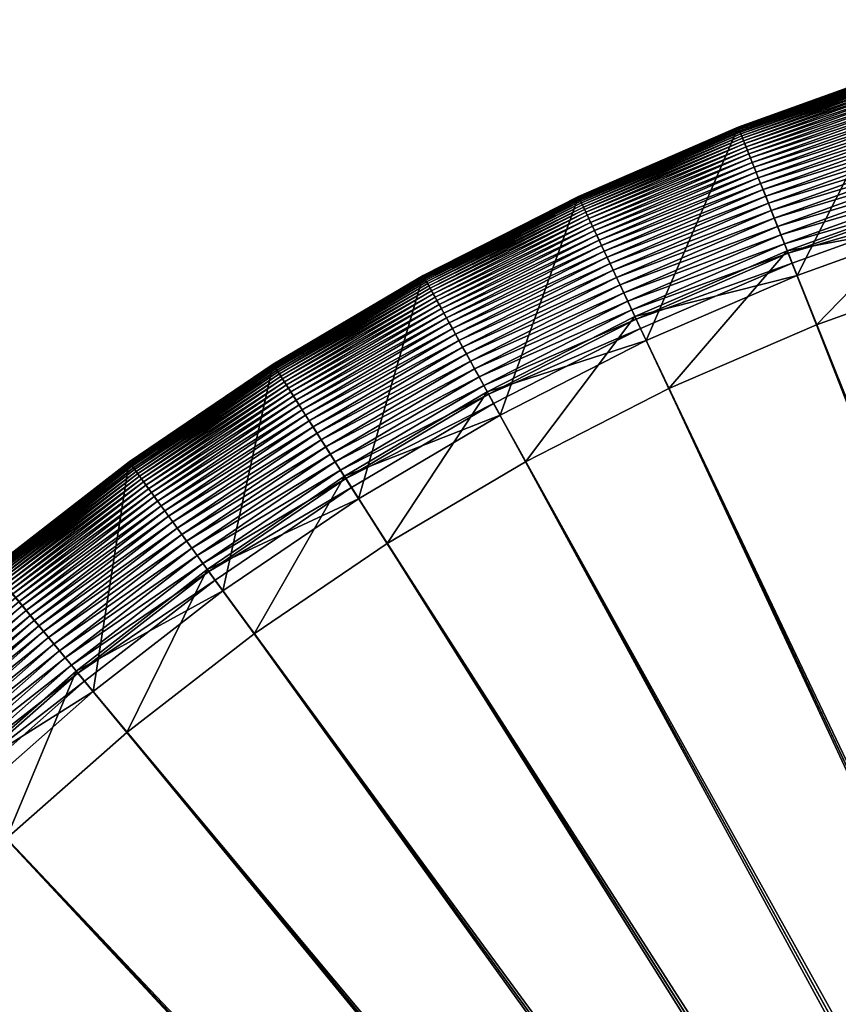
# Model space of a CAD drawing. Header units: millimetres. Extents: x -38.8 to 49.8, y -3.5 to 19.4.
# Tile 205 of 256: x -5.4 to -4.4, y 2.2 to 3.4. Entities that reach past the tile are written whole.
import ezdxf

# ---------------------------------------------------------------- set-up
doc = ezdxf.new("R2010")
doc.units = ezdxf.units.MM
doc.layers.get('0').update_dxf_attribs({"true_color": 0x5890e1})

msp = doc.modelspace()

# ---------------------------------------------------------------- meshes
at = {"color": 206, "true_color": 0x6c0888}
mesh = msp.add_polyface(dxfattribs=at)
corners = [(-4.4706, 3.1419, -9.7881), (-4.267, 3.2022, -9.7866), (-4.2708, 3.2138, -9.7881), (-4.4661, 3.1305, -9.7866), (-4.2631, 3.19, -9.7857), (-4.4613, 3.1186, -9.7857), (-4.2589, 3.1772, -9.7854), (-4.4253, 3.0275, -10.1546), (-4.2641, 3.1932, -10.408), (-4.2328, 3.0968, -10.1546), (-4.4626, 3.1218, -10.408), (-4.2537, 3.1611, -12.6111), (-4.3164, 3.354, -12.7647), (-4.3164, 3.354, -9.9836), (-4.1036, 3.4158, -9.9836), (-4.1036, 3.4158, -12.7647), (-4.3163, 3.3539, -9.974), (-4.1036, 3.4157, -9.974), (-4.3162, 3.3536, -9.9644), (-4.1035, 3.4154, -9.9644), (-4.3161, 3.353, -9.9548), (-4.1034, 3.4148, -9.9548), (-4.3158, 3.3521, -9.9453), (-4.1031, 3.4139, -9.9453), (-4.3154, 3.3509, -9.9359), (-4.1028, 3.4127, -9.9359), (-4.3149, 3.3494, -9.9266), (-4.1024, 3.4111, -9.9266), (-4.3142, 3.3475, -9.9174), (-4.1019, 3.4092, -9.9174), (-4.3135, 3.3453, -9.9084), (-4.1013, 3.4069, -9.9084), (-4.3127, 3.3427, -9.8995), (-4.1007, 3.4043, -9.8995), (-4.3117, 3.3397, -9.8908), (-4.0999, 3.4013, -9.8908), (-4.3107, 3.3364, -9.8824), (-4.099, 3.3979, -9.8824), (-4.3095, 3.3328, -9.8741), (-4.0981, 3.3942, -9.8741), (-4.3081, 3.3287, -9.8661), (-4.097, 3.39, -9.8661), (-4.3067, 3.3242, -9.8583), (-4.0958, 3.3854, -9.8583), (-4.3051, 3.3193, -9.8508), (-4.0945, 3.3805, -9.8508), (-4.3034, 3.314, -9.8436), (-4.0932, 3.375, -9.8436), (-4.3015, 3.3082, -9.8368), (-4.0917, 3.3692, -9.8368), (-4.2995, 3.302, -9.8303), (-4.09, 3.3629, -9.8303), (-4.2973, 3.2954, -9.8241), (-4.0883, 3.3561, -9.8241), (-4.295, 3.2883, -9.8183), (-4.0864, 3.3489, -9.8183), (-4.2926, 3.2807, -9.813), (-4.0845, 3.3412, -9.813), (-4.29, 3.2727, -9.808), (-4.0824, 3.333, -9.808), (-4.2872, 3.2642, -9.8035), (-4.0801, 3.3243, -9.8035), (-4.2842, 3.2551, -9.7994), (-4.0778, 3.3151, -9.7994), (-4.2811, 3.2456, -9.7958), (-4.0753, 3.3054, -9.7958), (-4.2779, 3.2355, -9.7927), (-4.0726, 3.2952, -9.7927), (-4.2744, 3.225, -9.7902), (-4.0699, 3.2844, -9.7902), (-4.067, 3.2731, -9.7881), (-4.0639, 3.2612, -9.7866), (-4.0607, 3.2487, -9.7857), (-4.0574, 3.2357, -9.7854), (-4.0616, 3.2521, -10.408), (-4.0532, 3.2193, -12.6111)]
mesh.append_faces([[corners[k] for k in face] for face in [(0, 1, 2), (3, 4, 1), (5, 6, 4), (7, 8, 9), (10, 11, 8), (12, 14, 15), (13, 17, 14), (16, 19, 17), (18, 21, 19), (20, 23, 21), (22, 25, 23), (24, 27, 25), (26, 29, 27), (28, 31, 29), (30, 33, 31), (32, 35, 33), (34, 37, 35), (36, 39, 37), (38, 41, 39), (40, 43, 41), (42, 45, 43), (44, 47, 45), (46, 49, 47), (48, 51, 49)]], dxfattribs={"vtx0": -1, "color": 206})
mesh.append_faces([[corners[k] for k in face] for face in [(12, 13, 14), (13, 16, 17), (16, 18, 19), (18, 20, 21), (20, 22, 23), (22, 24, 25), (24, 26, 27), (26, 28, 29), (28, 30, 31), (30, 32, 33), (32, 34, 35), (34, 36, 37), (36, 38, 39), (38, 40, 41), (40, 42, 43), (42, 44, 45), (44, 46, 47), (46, 48, 49), (48, 50, 51), (50, 52, 53), (52, 54, 55), (54, 56, 57), (56, 58, 59), (58, 60, 61), (60, 62, 63), (62, 64, 65), (64, 66, 67), (66, 68, 69), (68, 2, 70), (2, 1, 71), (1, 4, 72), (4, 6, 73), (9, 8, 74), (8, 11, 75), (11, 12, 15)]], dxfattribs={"vtx2": -1, "color": 206})
mesh = msp.add_polyface(dxfattribs=at)
corners = [(-4.7281, 3.1909, -12.7647), (-4.5248, 3.2789, -9.9836), (-4.5248, 3.2789, -12.7647), (-4.7281, 3.1909, -9.9836), (-4.5248, 3.2789, -9.974), (-4.7281, 3.1909, -9.974), (-4.5247, 3.2786, -9.9644), (-4.728, 3.1906, -9.9644), (-4.5244, 3.278, -9.9548), (-4.7277, 3.19, -9.9548), (-4.5241, 3.2771, -9.9453), (-4.7273, 3.1892, -9.9453), (-4.5236, 3.2759, -9.9359), (-4.7268, 3.188, -9.9359), (-4.523, 3.2744, -9.9266), (-4.7261, 3.1865, -9.9266), (-4.5223, 3.2726, -9.9174), (-4.7252, 3.1848, -9.9174), (-4.5214, 3.2704, -9.9084), (-4.7242, 3.1827, -9.9084), (-4.5204, 3.2679, -9.8995), (-4.7231, 3.1802, -9.8995), (-4.5193, 3.265, -9.8908), (-4.7218, 3.1774, -9.8908), (-4.518, 3.2618, -9.8824), (-4.7203, 3.1743, -9.8824), (-4.5166, 3.2582, -9.8741), (-4.7186, 3.1708, -9.8741), (-4.515, 3.2542, -9.8661), (-4.7168, 3.1669, -9.8661), (-4.5133, 3.2498, -9.8583), (-4.7148, 3.1626, -9.8583), (-4.5114, 3.245, -9.8508), (-4.7126, 3.1579, -9.8508), (-4.5093, 3.2398, -9.8436), (-4.7102, 3.1529, -9.8436), (-4.7077, 3.1474, -9.8368), (-4.5071, 3.2342, -9.8368), (-4.7049, 3.1415, -9.8303), (-4.5047, 3.2282, -9.8303), (-4.7019, 3.1352, -9.8241), (-4.5021, 3.2217, -9.8241), (-4.6987, 3.1285, -9.8183), (-4.4994, 3.2147, -9.8183), (-4.6953, 3.1213, -9.813), (-4.4965, 3.2073, -9.813), (-4.6917, 3.1136, -9.808), (-4.4934, 3.1995, -9.808), (-4.6879, 3.1055, -9.8035), (-4.49, 3.1911, -9.8035), (-4.6839, 3.0969, -9.7994), (-4.4866, 3.1823, -9.7994), (-4.6796, 3.0878, -9.7958), (-4.4829, 3.173, -9.7958), (-4.6751, 3.0783, -9.7927), (-4.479, 3.1632, -9.7927), (-4.6704, 3.0682, -9.7902), (-4.4749, 3.1528, -9.7902), (-4.6654, 3.0576, -9.7881), (-4.4706, 3.1419, -9.7881), (-4.6602, 3.0465, -9.7866), (-4.4661, 3.1305, -9.7866), (-4.6547, 3.0349, -9.7857), (-4.4613, 3.1186, -9.7857), (-4.649, 3.0227, -9.7854), (-4.4564, 3.1061, -9.7854), (-4.613, 2.9463, -10.1546), (-4.6562, 3.038, -10.408), (-4.4626, 3.1218, -10.408), (-4.4253, 3.0275, -10.1546), (-4.6418, 3.0074, -12.6111), (-4.4501, 3.0904, -12.6111), (-4.3164, 3.354, -9.9836), (-4.3163, 3.3539, -9.974), (-4.3162, 3.3536, -9.9644), (-4.3161, 3.353, -9.9548), (-4.3158, 3.3521, -9.9453), (-4.3154, 3.3509, -9.9359)]
mesh.append_faces([[corners[k] for k in face] for face in [(0, 1, 2), (3, 4, 1), (5, 6, 4), (7, 8, 6), (9, 10, 8), (11, 12, 10), (13, 14, 12), (15, 16, 14), (17, 18, 16), (19, 20, 18), (21, 22, 20), (23, 24, 22), (25, 26, 24), (27, 28, 26), (29, 30, 28), (31, 32, 30), (33, 34, 32), (35, 37, 34), (36, 39, 37), (38, 41, 39), (40, 43, 41), (42, 45, 43), (44, 47, 45), (46, 49, 47), (48, 51, 49), (50, 53, 51), (52, 55, 53), (54, 57, 55), (56, 59, 57), (58, 61, 59), (60, 63, 61), (62, 65, 63), (66, 68, 69), (67, 71, 68), (70, 2, 71)]], dxfattribs={"vtx0": -1, "color": 206})
mesh.append_faces([[corners[k] for k in face] for face in [(35, 36, 37), (36, 38, 39), (38, 40, 41), (40, 42, 43), (42, 44, 45), (44, 46, 47), (46, 48, 49), (48, 50, 51), (50, 52, 53), (52, 54, 55), (54, 56, 57), (56, 58, 59), (58, 60, 61), (60, 62, 63), (62, 64, 65), (66, 67, 68), (67, 70, 71), (70, 0, 2), (2, 1, 72), (1, 4, 73), (4, 6, 74), (6, 8, 75), (8, 10, 76), (10, 12, 77)]], dxfattribs={"vtx2": -1, "color": 206})
mesh = msp.add_polyface(dxfattribs=at)
corners = [(-4.5248, 3.2789, -12.7647), (-4.3164, 3.354, -9.9836), (-4.3164, 3.354, -12.7647), (-4.5248, 3.2789, -9.9836), (-4.3163, 3.3539, -9.974), (-4.5248, 3.2789, -9.974), (-4.3162, 3.3536, -9.9644), (-4.5247, 3.2786, -9.9644), (-4.3161, 3.353, -9.9548), (-4.5244, 3.278, -9.9548), (-4.3158, 3.3521, -9.9453), (-4.5241, 3.2771, -9.9453), (-4.3154, 3.3509, -9.9359), (-4.5236, 3.2759, -9.9359), (-4.523, 3.2744, -9.9266), (-4.3149, 3.3494, -9.9266), (-4.5223, 3.2726, -9.9174), (-4.3142, 3.3475, -9.9174), (-4.5214, 3.2704, -9.9084), (-4.3135, 3.3453, -9.9084), (-4.5204, 3.2679, -9.8995), (-4.3127, 3.3427, -9.8995), (-4.5193, 3.265, -9.8908), (-4.3117, 3.3397, -9.8908), (-4.518, 3.2618, -9.8824), (-4.3107, 3.3364, -9.8824), (-4.5166, 3.2582, -9.8741), (-4.3095, 3.3328, -9.8741), (-4.515, 3.2542, -9.8661), (-4.3081, 3.3287, -9.8661), (-4.5133, 3.2498, -9.8583), (-4.3067, 3.3242, -9.8583), (-4.5114, 3.245, -9.8508), (-4.3051, 3.3193, -9.8508), (-4.5093, 3.2398, -9.8436), (-4.3034, 3.314, -9.8436), (-4.5071, 3.2342, -9.8368), (-4.3015, 3.3082, -9.8368), (-4.5047, 3.2282, -9.8303), (-4.2995, 3.302, -9.8303), (-4.5021, 3.2217, -9.8241), (-4.2973, 3.2954, -9.8241), (-4.4994, 3.2147, -9.8183), (-4.295, 3.2883, -9.8183), (-4.4965, 3.2073, -9.813), (-4.2926, 3.2807, -9.813), (-4.4934, 3.1995, -9.808), (-4.29, 3.2727, -9.808), (-4.49, 3.1911, -9.8035), (-4.2872, 3.2642, -9.8035), (-4.4866, 3.1823, -9.7994), (-4.2842, 3.2551, -9.7994), (-4.4829, 3.173, -9.7958), (-4.2811, 3.2456, -9.7958), (-4.479, 3.1632, -9.7927), (-4.2779, 3.2355, -9.7927), (-4.4749, 3.1528, -9.7902), (-4.2744, 3.225, -9.7902), (-4.4706, 3.1419, -9.7881), (-4.2708, 3.2138, -9.7881), (-4.4661, 3.1305, -9.7866), (-4.267, 3.2022, -9.7866), (-4.4613, 3.1186, -9.7857), (-4.2631, 3.19, -9.7857), (-4.4564, 3.1061, -9.7854), (-4.2589, 3.1772, -9.7854), (-4.4253, 3.0275, -10.1546), (-4.4626, 3.1218, -10.408), (-4.2641, 3.1932, -10.408), (-4.4501, 3.0904, -12.6111), (-4.2537, 3.1611, -12.6111)]
mesh.append_faces([[corners[k] for k in face] for face in [(0, 1, 2), (3, 4, 1), (5, 6, 4), (7, 8, 6), (9, 10, 8), (11, 12, 10), (13, 15, 12), (14, 17, 15), (16, 19, 17), (18, 21, 19), (20, 23, 21), (22, 25, 23), (24, 27, 25), (26, 29, 27), (28, 31, 29), (30, 33, 31), (32, 35, 33), (34, 37, 35), (36, 39, 37), (38, 41, 39), (40, 43, 41), (42, 45, 43), (44, 47, 45), (46, 49, 47), (48, 51, 49), (50, 53, 51), (52, 55, 53), (54, 57, 55), (56, 59, 57), (69, 2, 70)]], dxfattribs={"vtx0": -1, "color": 206})
mesh.append_faces([[corners[k] for k in face] for face in [(13, 14, 15), (14, 16, 17), (16, 18, 19), (18, 20, 21), (20, 22, 23), (22, 24, 25), (24, 26, 27), (26, 28, 29), (28, 30, 31), (30, 32, 33), (32, 34, 35), (34, 36, 37), (36, 38, 39), (38, 40, 41), (40, 42, 43), (42, 44, 45), (44, 46, 47), (46, 48, 49), (48, 50, 51), (50, 52, 53), (52, 54, 55), (54, 56, 57), (56, 58, 59), (58, 60, 61), (60, 62, 63), (62, 64, 65), (66, 67, 68), (67, 69, 70), (69, 0, 2)]], dxfattribs={"vtx2": -1, "color": 206})
mesh = msp.add_polyface(dxfattribs=at)
corners = [(-3.4464, 0.0564, -10.1714), (-6.3234, 1.0062, -10.1546), (-3.4424, 0.0701, -10.1714), (-6.4038, 1.0323, -9.7854), (-3.4424, 0.0701, -9.7854), (-3.4376, 0.0835, -9.7854), (-6.2541, 1.1987, -10.1546), (-3.4376, 0.0835, -10.1714), (-6.3327, 1.2298, -9.7854), (-3.4319, 0.0966, -9.7854), (-6.1729, 1.3864, -10.1546), (-3.4319, 0.0966, -10.1714), (-6.2493, 1.4224, -9.7854), (-3.4255, 0.1093, -9.7854), (-6.08, 1.5687, -10.1546), (-3.4255, 0.1093, -10.1714), (-6.154, 1.6094, -9.7854), (-3.4182, 0.1216, -9.7854), (-5.9759, 1.7447, -10.1546), (-3.4182, 0.1216, -10.1714), (-6.0472, 1.79, -9.7854), (-3.4102, 0.1334, -9.7854), (-5.8609, 1.9139, -10.1546), (-3.4102, 0.1334, -10.1714), (-5.9292, 1.9636, -9.7854), (-3.4014, 0.1447, -9.7854), (-5.7355, 2.0756, -10.1546), (-3.4014, 0.1447, -10.1714), (-5.8006, 2.1294, -9.7854), (-3.392, 0.1553, -9.7854), (-5.6002, 2.229, -10.1546), (-3.392, 0.1553, -10.1714), (-5.6618, 2.2868, -9.7854), (-3.3819, 0.1654, -9.7854), (-5.4556, 2.3736, -10.1546), (-3.3819, 0.1654, -10.1714), (-5.5134, 2.4352, -9.7854), (-3.3712, 0.1749, -9.7854), (-5.3022, 2.5089, -10.1546), (-3.3712, 0.1749, -10.1714), (-5.356, 2.574, -9.7854), (-3.36, 0.1836, -9.7854), (-5.1405, 2.6343, -10.1546), (-3.36, 0.1836, -10.1714), (-5.1902, 2.7027, -9.7854), (-3.3482, 0.1916, -9.7854), (-5.0166, 2.8206, -9.7854), (-4.9713, 2.7493, -10.1546), (-3.3482, 0.1916, -10.1714), (-3.3359, 0.1989, -9.7854), (-4.836, 2.9274, -9.7854), (-4.7953, 2.8534, -10.1546), (-3.3359, 0.1989, -10.1714), (-3.3232, 0.2053, -9.7854), (-4.649, 3.0227, -9.7854), (-4.613, 2.9463, -10.1546), (-3.3232, 0.2053, -10.1714), (-3.3101, 0.211, -9.7854), (-4.4564, 3.1061, -9.7854), (-4.4253, 3.0275, -10.1546), (-3.3101, 0.211, -10.1714), (-3.2967, 0.2158, -9.7854), (-4.2589, 3.1772, -9.7854), (-4.2328, 3.0968, -10.1546), (-3.2967, 0.2158, -10.1714), (-3.283, 0.2198, -9.7854), (-4.0574, 3.2357, -9.7854), (-4.0364, 3.1539, -10.1546), (-3.283, 0.2198, -10.1714), (-3.2691, 0.2229, -9.7854), (-3.8526, 3.2815, -9.7854), (-3.8367, 3.1985, -10.1546), (-3.2691, 0.2229, -10.1714), (-3.255, 0.2251, -9.7854), (-3.6453, 3.3143, -9.7854), (-3.6347, 3.2305, -10.1546), (-3.255, 0.2251, -10.1714), (-3.2408, 0.2265, -9.7854), (-3.431, 3.2497, -10.1546), (-3.2408, 0.2265, -10.1714), (-3.4363, 3.3341, -9.7854), (-3.2266, 0.2269, -9.7854), (-3.2266, 3.2562, -10.1546), (-3.2266, 0.2269, -10.1714)]
mesh.append_faces([[corners[k] for k in face] for face in [(0, 1, 2), (2, 6, 7), (7, 10, 11), (11, 14, 15), (15, 18, 19), (19, 22, 23), (23, 26, 27), (27, 30, 31), (31, 34, 35), (35, 38, 39), (39, 42, 43), (44, 45, 46), (43, 47, 48), (46, 49, 50), (48, 51, 52), (50, 53, 54), (52, 55, 56), (54, 57, 58), (56, 59, 60), (58, 61, 62), (60, 63, 64), (62, 65, 66), (64, 67, 68), (66, 69, 70), (68, 71, 72), (70, 73, 74), (72, 75, 76), (76, 78, 79), (79, 82, 83)]], dxfattribs={"vtx0": -1, "color": 206})
mesh.append_faces([[corners[k] for k in face] for face in [(3, 4, 5), (8, 5, 9), (12, 9, 13), (16, 13, 17), (20, 17, 21), (24, 21, 25), (28, 25, 29), (32, 29, 33), (36, 33, 37), (40, 37, 41), (39, 38, 42), (44, 41, 45), (43, 42, 47), (46, 45, 49), (48, 47, 51), (50, 49, 53), (52, 51, 55), (54, 53, 57), (56, 55, 59), (58, 57, 61), (60, 59, 63), (62, 61, 65), (64, 63, 67), (66, 65, 69), (68, 67, 71), (70, 69, 73), (72, 71, 75), (74, 73, 77), (76, 75, 78), (80, 77, 81), (79, 78, 82)]], dxfattribs={"vtx2": -1, "color": 206})
mesh = msp.add_polyface(dxfattribs=at)
corners = [(-4.9255, 3.0903, -12.7647), (-4.9255, 3.0903, -9.9836), (-4.7281, 3.1909, -9.9836), (-4.7281, 3.1909, -12.7647), (-4.9255, 3.0903, -9.974), (-4.7281, 3.1909, -9.974), (-4.9254, 3.09, -9.9644), (-4.728, 3.1906, -9.9644), (-4.925, 3.0895, -9.9548), (-4.7277, 3.19, -9.9548), (-4.9246, 3.0887, -9.9453), (-4.7273, 3.1892, -9.9453), (-4.924, 3.0875, -9.9359), (-4.7268, 3.188, -9.9359), (-4.9232, 3.0861, -9.9266), (-4.7261, 3.1865, -9.9266), (-4.9222, 3.0844, -9.9174), (-4.7252, 3.1848, -9.9174), (-4.9211, 3.0823, -9.9084), (-4.7242, 3.1827, -9.9084), (-4.9198, 3.08, -9.8995), (-4.7231, 3.1802, -9.8995), (-4.9183, 3.0773, -9.8908), (-4.7218, 3.1774, -9.8908), (-4.9166, 3.0742, -9.8824), (-4.7203, 3.1743, -9.8824), (-4.9148, 3.0708, -9.8741), (-4.7186, 3.1708, -9.8741), (-4.9127, 3.067, -9.8661), (-4.7168, 3.1669, -9.8661), (-4.9104, 3.0629, -9.8583), (-4.7148, 3.1626, -9.8583), (-4.908, 3.0584, -9.8508), (-4.7126, 3.1579, -9.8508), (-4.9053, 3.0535, -9.8436), (-4.7102, 3.1529, -9.8436), (-4.9024, 3.0482, -9.8368), (-4.7077, 3.1474, -9.8368), (-4.8992, 3.0425, -9.8303), (-4.7049, 3.1415, -9.8303), (-4.7019, 3.1352, -9.8241), (-4.8959, 3.0364, -9.8241), (-4.6987, 3.1285, -9.8183), (-4.8923, 3.0299, -9.8183), (-4.6953, 3.1213, -9.813), (-4.8884, 3.0229, -9.813), (-4.6917, 3.1136, -9.808), (-4.8844, 3.0155, -9.808), (-4.6879, 3.1055, -9.8035), (-4.5248, 3.2789, -9.9836), (-4.5248, 3.2789, -9.974), (-4.5247, 3.2786, -9.9644), (-4.5244, 3.278, -9.9548), (-4.5241, 3.2771, -9.9453), (-4.5236, 3.2759, -9.9359), (-4.523, 3.2744, -9.9266), (-4.5223, 3.2726, -9.9174), (-4.5214, 3.2704, -9.9084), (-4.5204, 3.2679, -9.8995), (-4.5193, 3.265, -9.8908), (-4.518, 3.2618, -9.8824), (-4.5166, 3.2582, -9.8741), (-4.515, 3.2542, -9.8661), (-4.5133, 3.2498, -9.8583), (-4.5114, 3.245, -9.8508), (-4.5093, 3.2398, -9.8436)]
mesh.append_faces([[corners[k] for k in face] for face in [(0, 2, 3), (1, 5, 2), (4, 7, 5), (6, 9, 7), (8, 11, 9), (10, 13, 11), (12, 15, 13), (14, 17, 15), (16, 19, 17), (18, 21, 19), (20, 23, 21), (22, 25, 23), (24, 27, 25), (26, 29, 27), (28, 31, 29), (30, 33, 31), (32, 35, 33), (34, 37, 35), (36, 39, 37), (38, 40, 39), (41, 42, 40), (43, 44, 42), (45, 46, 44), (47, 48, 46)]], dxfattribs={"vtx0": -1, "color": 206})
mesh.append_faces([[corners[k] for k in face] for face in [(0, 1, 2), (1, 4, 5), (4, 6, 7), (6, 8, 9), (8, 10, 11), (10, 12, 13), (12, 14, 15), (14, 16, 17), (16, 18, 19), (18, 20, 21), (20, 22, 23), (22, 24, 25), (24, 26, 27), (26, 28, 29), (28, 30, 31), (30, 32, 33), (32, 34, 35), (34, 36, 37), (36, 38, 39), (3, 2, 49), (2, 5, 50), (5, 7, 51), (7, 9, 52), (9, 11, 53), (11, 13, 54), (13, 15, 55), (15, 17, 56), (17, 19, 57), (19, 21, 58), (21, 23, 59), (23, 25, 60), (25, 27, 61), (27, 29, 62), (29, 31, 63), (31, 33, 64), (33, 35, 65)]], dxfattribs={"vtx2": -1, "color": 206})
mesh = msp.add_polyface(dxfattribs=at)
corners = [(-5.1113, 2.9698, -9.9084), (-4.9198, 3.08, -9.8995), (-4.9211, 3.0823, -9.9084), (-5.1099, 2.9676, -9.8995), (-4.9183, 3.0773, -9.8908), (-5.1082, 2.965, -9.8908), (-4.9166, 3.0742, -9.8824), (-5.1063, 2.962, -9.8824), (-4.9148, 3.0708, -9.8741), (-5.1043, 2.9587, -9.8741), (-4.9127, 3.067, -9.8661), (-5.102, 2.9551, -9.8661), (-4.9104, 3.0629, -9.8583), (-5.0994, 2.9511, -9.8583), (-4.908, 3.0584, -9.8508), (-5.0967, 2.9468, -9.8508), (-4.9053, 3.0535, -9.8436), (-5.0937, 2.9421, -9.8436), (-4.9024, 3.0482, -9.8368), (-5.0904, 2.937, -9.8368), (-4.8992, 3.0425, -9.8303), (-5.087, 2.9315, -9.8303), (-4.8959, 3.0364, -9.8241), (-5.0832, 2.9256, -9.8241), (-4.8923, 3.0299, -9.8183), (-5.0792, 2.9193, -9.8183), (-4.8884, 3.0229, -9.813), (-5.075, 2.9126, -9.813), (-4.8844, 3.0155, -9.808), (-5.0704, 2.9054, -9.808), (-4.88, 3.0076, -9.8035), (-5.0656, 2.8979, -9.8035), (-4.8755, 2.9993, -9.7994), (-5.0605, 2.8898, -9.7994), (-4.8706, 2.9905, -9.7958), (-5.0552, 2.8814, -9.7958), (-4.8655, 2.9812, -9.7927), (-5.0495, 2.8725, -9.7927), (-4.8602, 2.9715, -9.7902), (-5.0435, 2.8631, -9.7902), (-5.0373, 2.8532, -9.7881), (-4.8545, 2.9612, -9.7881), (-5.0307, 2.8428, -9.7866), (-4.8486, 2.9505, -9.7866), (-5.0238, 2.832, -9.7857), (-4.8424, 2.9392, -9.7857), (-5.0166, 2.8206, -9.7854), (-4.836, 2.9274, -9.7854), (-4.9713, 2.7493, -10.1546), (-5.0257, 2.8349, -10.408), (-4.8441, 2.9423, -10.408), (-4.7953, 2.8534, -10.1546), (-5.0076, 2.8063, -12.6111), (-4.8278, 2.9126, -12.6111), (-4.9255, 3.0903, -12.7647), (-4.7019, 3.1352, -9.8241), (-4.6987, 3.1285, -9.8183), (-4.6953, 3.1213, -9.813), (-4.6917, 3.1136, -9.808), (-4.6879, 3.1055, -9.8035), (-4.6839, 3.0969, -9.7994), (-4.6796, 3.0878, -9.7958), (-4.6751, 3.0783, -9.7927), (-4.6704, 3.0682, -9.7902), (-4.6654, 3.0576, -9.7881), (-4.6602, 3.0465, -9.7866), (-4.6547, 3.0349, -9.7857), (-4.649, 3.0227, -9.7854), (-4.6562, 3.038, -10.408), (-4.613, 2.9463, -10.1546), (-4.6418, 3.0074, -12.6111), (-4.7281, 3.1909, -12.7647)]
mesh.append_faces([[corners[k] for k in face] for face in [(0, 1, 2), (3, 4, 1), (5, 6, 4), (7, 8, 6), (9, 10, 8), (11, 12, 10), (13, 14, 12), (15, 16, 14), (17, 18, 16), (19, 20, 18), (21, 22, 20), (23, 24, 22), (25, 26, 24), (27, 28, 26), (29, 30, 28), (31, 32, 30), (33, 34, 32), (35, 36, 34), (37, 38, 36), (39, 41, 38), (40, 43, 41), (42, 45, 43), (44, 47, 45), (48, 50, 51), (49, 53, 50), (52, 54, 53), (30, 60, 59), (32, 61, 60), (34, 62, 61), (36, 63, 62), (38, 64, 63), (41, 65, 64), (43, 66, 65), (45, 67, 66), (51, 68, 69), (50, 70, 68), (53, 71, 70)]], dxfattribs={"vtx0": -1, "color": 206})
mesh.append_faces([[corners[k] for k in face] for face in [(39, 40, 41), (40, 42, 43), (42, 44, 45), (44, 46, 47), (48, 49, 50), (49, 52, 53), (20, 22, 55), (22, 24, 56), (24, 26, 57), (26, 28, 58), (28, 30, 59), (30, 32, 60), (32, 34, 61), (34, 36, 62), (36, 38, 63), (38, 41, 64), (41, 43, 65), (43, 45, 66), (45, 47, 67), (51, 50, 68), (50, 53, 70), (53, 54, 71)]], dxfattribs={"vtx2": -1, "color": 206})
mesh = msp.add_polyface(dxfattribs=at)
corners = [(-5.2994, 2.853, -12.7647), (-5.2994, 2.853, -9.9836), (-5.1162, 2.9776, -9.9836), (-5.1162, 2.9776, -12.7647), (-5.2994, 2.853, -9.974), (-5.1162, 2.9775, -9.974), (-5.2992, 2.8528, -9.9644), (-5.116, 2.9773, -9.9644), (-5.1157, 2.9767, -9.9548), (-5.2989, 2.8523, -9.9548), (-5.1152, 2.9759, -9.9453), (-5.2983, 2.8515, -9.9453), (-5.1145, 2.9749, -9.9359), (-5.2976, 2.8504, -9.9359), (-5.1136, 2.9735, -9.9266), (-5.2966, 2.8491, -9.9266), (-5.1126, 2.9718, -9.9174), (-5.2954, 2.8475, -9.9174), (-5.1113, 2.9698, -9.9084), (-5.2941, 2.8456, -9.9084), (-5.1099, 2.9676, -9.8995), (-5.2925, 2.8435, -9.8995), (-5.1082, 2.965, -9.8908), (-5.2907, 2.841, -9.8908), (-5.1063, 2.962, -9.8824), (-5.2886, 2.8381, -9.8824), (-5.1043, 2.9587, -9.8741), (-5.2863, 2.835, -9.8741), (-5.102, 2.9551, -9.8661), (-5.2838, 2.8315, -9.8661), (-5.0994, 2.9511, -9.8583), (-5.281, 2.8277, -9.8583), (-5.0967, 2.9468, -9.8508), (-5.278, 2.8236, -9.8508), (-5.0937, 2.9421, -9.8436), (-5.2747, 2.819, -9.8436), (-5.0904, 2.937, -9.8368), (-5.2712, 2.8141, -9.8368), (-5.087, 2.9315, -9.8303), (-4.9255, 3.0903, -9.9836), (-4.9255, 3.0903, -12.7647), (-4.9255, 3.0903, -9.974), (-4.9254, 3.09, -9.9644), (-4.925, 3.0895, -9.9548), (-4.9246, 3.0887, -9.9453), (-4.924, 3.0875, -9.9359), (-4.9232, 3.0861, -9.9266), (-4.9222, 3.0844, -9.9174), (-4.9211, 3.0823, -9.9084), (-4.9198, 3.08, -9.8995), (-4.9183, 3.0773, -9.8908), (-4.9166, 3.0742, -9.8824), (-4.9148, 3.0708, -9.8741), (-4.9127, 3.067, -9.8661), (-4.9104, 3.0629, -9.8583), (-4.908, 3.0584, -9.8508), (-4.9053, 3.0535, -9.8436), (-4.9024, 3.0482, -9.8368), (-4.8992, 3.0425, -9.8303), (-5.0832, 2.9256, -9.8241), (-4.8959, 3.0364, -9.8241), (-5.0792, 2.9193, -9.8183), (-4.8923, 3.0299, -9.8183), (-5.075, 2.9126, -9.813), (-4.8884, 3.0229, -9.813), (-5.0704, 2.9054, -9.808), (-4.8844, 3.0155, -9.808), (-5.0656, 2.8979, -9.8035), (-4.88, 3.0076, -9.8035), (-5.0605, 2.8898, -9.7994), (-4.8755, 2.9993, -9.7994), (-5.0552, 2.8814, -9.7958), (-4.8706, 2.9905, -9.7958), (-5.0495, 2.8725, -9.7927), (-4.8655, 2.9812, -9.7927), (-5.0435, 2.8631, -9.7902), (-4.8602, 2.9715, -9.7902), (-5.0076, 2.8063, -12.6111)]
mesh.append_faces([[corners[k] for k in face] for face in [(0, 2, 3), (1, 5, 2), (4, 7, 5), (6, 8, 7), (9, 10, 8), (11, 12, 10), (13, 14, 12), (15, 16, 14), (17, 18, 16), (19, 20, 18), (21, 22, 20), (23, 24, 22), (25, 26, 24), (27, 28, 26), (29, 30, 28), (31, 32, 30), (33, 34, 32), (35, 36, 34), (37, 38, 36), (3, 39, 40), (2, 41, 39), (5, 42, 41), (7, 43, 42), (8, 44, 43), (10, 45, 44), (12, 46, 45), (14, 47, 46), (16, 48, 47)]], dxfattribs={"vtx0": -1, "color": 206})
mesh.append_faces([[corners[k] for k in face] for face in [(0, 1, 2), (1, 4, 5), (4, 6, 7), (3, 2, 39), (2, 5, 41), (5, 7, 42), (7, 8, 43), (8, 10, 44), (10, 12, 45), (12, 14, 46), (14, 16, 47), (16, 18, 48), (18, 20, 49), (20, 22, 50), (22, 24, 51), (24, 26, 52), (26, 28, 53), (28, 30, 54), (30, 32, 55), (32, 34, 56), (34, 36, 57), (36, 38, 58), (38, 59, 60), (59, 61, 62), (61, 63, 64), (63, 65, 66), (65, 67, 68), (67, 69, 70), (69, 71, 72), (71, 73, 74), (73, 75, 76), (77, 3, 40)]], dxfattribs={"vtx2": -1, "color": 206})
mesh = msp.add_polyface(dxfattribs=at)
corners = [(-5.4083, 2.6372, -9.7994), (-5.2325, 2.7609, -9.7958), (-5.2384, 2.769, -9.7994), (-5.4019, 2.6295, -9.7958), (-5.2263, 2.7523, -9.7927), (-5.3951, 2.6213, -9.7927), (-5.2197, 2.7433, -9.7902), (-5.388, 2.6128, -9.7902), (-5.2129, 2.7339, -9.7881), (-5.3806, 2.6037, -9.7881), (-5.2056, 2.7239, -9.7866), (-5.3728, 2.5943, -9.7866), (-5.1981, 2.7135, -9.7857), (-5.3646, 2.5844, -9.7857), (-5.1902, 2.7027, -9.7854), (-5.3022, 2.5089, -10.1546), (-5.3668, 2.587, -10.408), (-5.2001, 2.7163, -10.408), (-5.1405, 2.6343, -10.1546), (-5.1802, 2.689, -12.6111), (-5.3452, 2.561, -12.6111), (-5.2994, 2.853, -12.7647), (-5.2992, 2.8528, -9.9644), (-5.2989, 2.8523, -9.9548), (-5.1157, 2.9767, -9.9548), (-5.2983, 2.8515, -9.9453), (-5.1152, 2.9759, -9.9453), (-5.2976, 2.8504, -9.9359), (-5.1145, 2.9749, -9.9359), (-5.2966, 2.8491, -9.9266), (-5.1136, 2.9735, -9.9266), (-5.2954, 2.8475, -9.9174), (-5.1126, 2.9718, -9.9174), (-5.2941, 2.8456, -9.9084), (-5.1113, 2.9698, -9.9084), (-5.2925, 2.8435, -9.8995), (-5.1099, 2.9676, -9.8995), (-5.2907, 2.841, -9.8908), (-5.1082, 2.965, -9.8908), (-5.2886, 2.8381, -9.8824), (-5.1063, 2.962, -9.8824), (-5.2863, 2.835, -9.8741), (-5.1043, 2.9587, -9.8741), (-5.2838, 2.8315, -9.8661), (-5.102, 2.9551, -9.8661), (-5.281, 2.8277, -9.8583), (-5.0994, 2.9511, -9.8583), (-5.278, 2.8236, -9.8508), (-5.0967, 2.9468, -9.8508), (-5.2747, 2.819, -9.8436), (-5.0937, 2.9421, -9.8436), (-5.2712, 2.8141, -9.8368), (-5.0904, 2.937, -9.8368), (-5.2674, 2.8089, -9.8303), (-5.087, 2.9315, -9.8303), (-5.2633, 2.8032, -9.8241), (-5.0832, 2.9256, -9.8241), (-5.2589, 2.7972, -9.8183), (-5.0792, 2.9193, -9.8183), (-5.2542, 2.7908, -9.813), (-5.075, 2.9126, -9.813), (-5.2492, 2.7839, -9.808), (-5.0704, 2.9054, -9.808), (-5.244, 2.7767, -9.8035), (-5.0656, 2.8979, -9.8035), (-5.0605, 2.8898, -9.7994), (-5.0552, 2.8814, -9.7958), (-5.0495, 2.8725, -9.7927), (-5.0435, 2.8631, -9.7902), (-5.0373, 2.8532, -9.7881), (-5.0307, 2.8428, -9.7866), (-5.0238, 2.832, -9.7857), (-5.0166, 2.8206, -9.7854), (-5.0257, 2.8349, -10.408), (-4.9713, 2.7493, -10.1546), (-5.0076, 2.8063, -12.6111), (-5.1162, 2.9776, -12.7647)]
mesh.append_faces([[corners[k] for k in face] for face in [(0, 1, 2), (3, 4, 1), (5, 6, 4), (7, 8, 6), (9, 10, 8), (11, 12, 10), (13, 14, 12), (15, 17, 18), (16, 19, 17), (20, 21, 19), (53, 56, 54), (55, 58, 56), (57, 60, 58), (59, 62, 60), (61, 64, 62), (63, 65, 64), (2, 66, 65), (1, 67, 66), (4, 68, 67), (6, 69, 68), (8, 70, 69), (10, 71, 70), (12, 72, 71), (18, 73, 74), (17, 75, 73), (19, 76, 75)]], dxfattribs={"vtx0": -1, "color": 206})
mesh.append_faces([[corners[k] for k in face] for face in [(15, 16, 17), (22, 23, 24), (23, 25, 26), (25, 27, 28), (27, 29, 30), (29, 31, 32), (31, 33, 34), (33, 35, 36), (35, 37, 38), (37, 39, 40), (39, 41, 42), (41, 43, 44), (43, 45, 46), (45, 47, 48), (47, 49, 50), (49, 51, 52), (51, 53, 54), (53, 55, 56), (55, 57, 58), (57, 59, 60), (59, 61, 62), (61, 63, 64), (63, 2, 65), (2, 1, 66), (1, 4, 67), (4, 6, 68), (6, 8, 69), (8, 10, 70), (10, 12, 71), (12, 14, 72), (18, 17, 73), (17, 19, 75), (19, 21, 76)]], dxfattribs={"vtx2": -1, "color": 206})
mesh = msp.add_polyface(dxfattribs=at)
corners = [(-5.6407, 2.5707, -12.7647), (-5.4745, 2.7173, -9.9836), (-5.4745, 2.7173, -12.7647), (-5.6407, 2.5707, -9.9836), (-5.4745, 2.7172, -9.974), (-5.6407, 2.5707, -9.974), (-5.4743, 2.717, -9.9644), (-5.6404, 2.5705, -9.9644), (-5.4739, 2.7165, -9.9548), (-5.64, 2.57, -9.9548), (-5.4733, 2.7158, -9.9453), (-5.6394, 2.5693, -9.9453), (-5.4725, 2.7148, -9.9359), (-5.6385, 2.5684, -9.9359), (-5.4714, 2.7135, -9.9266), (-5.2994, 2.853, -9.9836), (-5.2994, 2.853, -12.7647), (-5.2994, 2.853, -9.974), (-5.2992, 2.8528, -9.9644), (-5.2989, 2.8523, -9.9548), (-5.2983, 2.8515, -9.9453), (-5.2976, 2.8504, -9.9359), (-5.2966, 2.8491, -9.9266), (-5.4702, 2.712, -9.9174), (-5.2954, 2.8475, -9.9174), (-5.4687, 2.7102, -9.9084), (-5.2941, 2.8456, -9.9084), (-5.4669, 2.7081, -9.8995), (-5.2925, 2.8435, -9.8995), (-5.465, 2.7057, -9.8908), (-5.2907, 2.841, -9.8908), (-5.4628, 2.7031, -9.8824), (-5.2886, 2.8381, -9.8824), (-5.4603, 2.7001, -9.8741), (-5.2863, 2.835, -9.8741), (-5.4576, 2.6968, -9.8661), (-5.2838, 2.8315, -9.8661), (-5.4545, 2.6931, -9.8583), (-5.281, 2.8277, -9.8583), (-5.4513, 2.6892, -9.8508), (-5.278, 2.8236, -9.8508), (-5.4477, 2.6849, -9.8436), (-5.2747, 2.819, -9.8436), (-5.4439, 2.6802, -9.8368), (-5.2712, 2.8141, -9.8368), (-5.4397, 2.6752, -9.8303), (-5.2674, 2.8089, -9.8303), (-5.4353, 2.6698, -9.8241), (-5.2633, 2.8032, -9.8241), (-5.4305, 2.6641, -9.8183), (-5.2589, 2.7972, -9.8183), (-5.4254, 2.6579, -9.813), (-5.2542, 2.7908, -9.813), (-5.42, 2.6514, -9.808), (-5.2492, 2.7839, -9.808), (-5.4143, 2.6445, -9.8035), (-5.244, 2.7767, -9.8035), (-5.4083, 2.6372, -9.7994), (-5.2384, 2.769, -9.7994), (-5.4019, 2.6295, -9.7958), (-5.2325, 2.7609, -9.7958), (-5.3951, 2.6213, -9.7927), (-5.2263, 2.7523, -9.7927), (-5.3452, 2.561, -12.6111)]
mesh.append_faces([[corners[k] for k in face] for face in [(0, 1, 2), (3, 4, 1), (5, 6, 4), (7, 8, 6), (9, 10, 8), (11, 12, 10), (13, 14, 12), (2, 15, 16), (1, 17, 15), (4, 18, 17), (6, 19, 18), (8, 20, 19), (10, 21, 20), (12, 22, 21), (14, 24, 22), (23, 26, 24), (25, 28, 26), (27, 30, 28), (29, 32, 30), (31, 34, 32), (33, 36, 34), (35, 38, 36), (37, 40, 38), (39, 42, 40), (41, 44, 42), (43, 46, 44), (45, 48, 46), (47, 50, 48), (49, 52, 50), (51, 54, 52), (53, 56, 54), (55, 58, 56)]], dxfattribs={"vtx0": -1, "color": 206})
mesh.append_faces([[corners[k] for k in face] for face in [(2, 1, 15), (1, 4, 17), (4, 6, 18), (6, 8, 19), (8, 10, 20), (10, 12, 21), (12, 14, 22), (14, 23, 24), (23, 25, 26), (25, 27, 28), (27, 29, 30), (29, 31, 32), (31, 33, 34), (33, 35, 36), (35, 37, 38), (37, 39, 40), (39, 41, 42), (41, 43, 44), (43, 45, 46), (45, 47, 48), (47, 49, 50), (49, 51, 52), (51, 53, 54), (53, 55, 56), (55, 57, 58), (57, 59, 60), (59, 61, 62), (63, 2, 16)]], dxfattribs={"vtx2": -1, "color": 206})
mesh = msp.add_polyface(dxfattribs=at)
corners = [(-5.6716, 2.296, -9.7857), (-5.5134, 2.4352, -9.7854), (-5.5226, 2.445, -9.7857), (-5.6002, 2.229, -10.1546), (-5.525, 2.4476, -10.408), (-5.4556, 2.3736, -10.1546), (-5.6741, 2.2984, -10.408), (-5.5019, 2.4229, -12.6111), (-5.6374, 2.5672, -9.9266), (-5.4702, 2.712, -9.9174), (-5.4714, 2.7135, -9.9266), (-5.636, 2.5658, -9.9174), (-5.4687, 2.7102, -9.9084), (-5.6344, 2.5641, -9.9084), (-5.4669, 2.7081, -9.8995), (-5.6326, 2.5621, -9.8995), (-5.465, 2.7057, -9.8908), (-5.6305, 2.5599, -9.8908), (-5.4628, 2.7031, -9.8824), (-5.6281, 2.5573, -9.8824), (-5.4603, 2.7001, -9.8741), (-5.6254, 2.5545, -9.8741), (-5.6225, 2.5514, -9.8661), (-5.4576, 2.6968, -9.8661), (-5.6193, 2.5479, -9.8583), (-5.4545, 2.6931, -9.8583), (-5.6157, 2.5442, -9.8508), (-5.4513, 2.6892, -9.8508), (-5.6119, 2.5401, -9.8436), (-5.4477, 2.6849, -9.8436), (-5.6078, 2.5357, -9.8368), (-5.4439, 2.6802, -9.8368), (-5.6033, 2.531, -9.8303), (-5.4397, 2.6752, -9.8303), (-5.5985, 2.5259, -9.8241), (-5.4353, 2.6698, -9.8241), (-5.5934, 2.5204, -9.8183), (-5.4305, 2.6641, -9.8183), (-5.588, 2.5146, -9.813), (-5.4254, 2.6579, -9.813), (-5.5822, 2.5085, -9.808), (-5.42, 2.6514, -9.808), (-5.5761, 2.5019, -9.8035), (-5.4143, 2.6445, -9.8035), (-5.5696, 2.495, -9.7994), (-5.4083, 2.6372, -9.7994), (-5.5627, 2.4877, -9.7958), (-5.4019, 2.6295, -9.7958), (-5.5555, 2.48, -9.7927), (-5.3951, 2.6213, -9.7927), (-5.5478, 2.4719, -9.7902), (-5.388, 2.6128, -9.7902), (-5.5398, 2.4634, -9.7881), (-5.3806, 2.6037, -9.7881), (-5.5314, 2.4544, -9.7866), (-5.3728, 2.5943, -9.7866), (-5.3646, 2.5844, -9.7857), (-5.356, 2.574, -9.7854), (-5.3668, 2.587, -10.408), (-5.3022, 2.5089, -10.1546), (-5.3452, 2.561, -12.6111), (-5.6407, 2.5707, -12.7647), (-5.4745, 2.7173, -12.7647), (-5.2197, 2.7433, -9.7902), (-5.2129, 2.7339, -9.7881), (-5.2056, 2.7239, -9.7866), (-5.1981, 2.7135, -9.7857), (-5.1902, 2.7027, -9.7854), (-5.1802, 2.689, -12.6111)]
mesh.append_faces([[corners[k] for k in face] for face in [(0, 1, 2), (3, 4, 5), (6, 7, 4), (8, 9, 10), (11, 12, 9), (13, 14, 12), (15, 16, 14), (17, 18, 16), (19, 20, 18), (21, 23, 20), (22, 25, 23), (24, 27, 25), (26, 29, 27), (28, 31, 29), (30, 33, 31), (32, 35, 33), (34, 37, 35), (36, 39, 37), (38, 41, 39), (40, 43, 41), (42, 45, 43), (44, 47, 45), (46, 49, 47), (48, 51, 49), (50, 53, 51), (52, 55, 53), (54, 56, 55), (2, 57, 56), (5, 58, 59), (4, 60, 58), (7, 62, 60)]], dxfattribs={"vtx0": -1, "color": 206})
mesh.append_faces([[corners[k] for k in face] for face in [(21, 22, 23), (22, 24, 25), (24, 26, 27), (26, 28, 29), (28, 30, 31), (30, 32, 33), (32, 34, 35), (34, 36, 37), (36, 38, 39), (38, 40, 41), (40, 42, 43), (42, 44, 45), (44, 46, 47), (46, 48, 49), (48, 50, 51), (50, 52, 53), (52, 54, 55), (54, 2, 56), (2, 1, 57), (5, 4, 58), (4, 7, 60), (7, 61, 62), (49, 51, 63), (51, 53, 64), (53, 55, 65), (55, 56, 66), (56, 57, 67), (58, 60, 68)]], dxfattribs={"vtx2": -1, "color": 206})
mesh = msp.add_polyface(dxfattribs=at)
corners = [(-6.5673, 0, -9.7854), (-3.4531, 0.0142, -9.7854), (-6.5607, 0.2098, -9.7854), (-3.4535, 0, -10.1714), (-6.4828, 0, -10.1546), (-6.4763, 0.2045, -10.1546), (-3.4517, 0.0284, -9.7854), (-6.5409, 0.4187, -9.7854), (-3.4531, 0.0142, -10.1714), (-6.4571, 0.4081, -10.1546), (-3.4495, 0.0425, -9.7854), (-6.5081, 0.626, -9.7854), (-3.4517, 0.0284, -10.1714), (-6.4251, 0.6101, -10.1546), (-3.4464, 0.0564, -9.7854), (-6.4623, 0.8308, -9.7854), (-3.4495, 0.0425, -10.1714), (-6.3805, 0.8098, -10.1546), (-3.4424, 0.0701, -9.7854), (-6.4038, 1.0323, -9.7854), (-3.4464, 0.0564, -10.1714), (-6.3234, 1.0062, -10.1546), (-3.4376, 0.0835, -9.7854), (-6.3327, 1.2298, -9.7854), (-3.4424, 0.0701, -10.1714), (-6.2541, 1.1987, -10.1546), (-3.4319, 0.0966, -9.7854), (-6.2493, 1.4224, -9.7854), (-3.4376, 0.0835, -10.1714), (-6.1729, 1.3864, -10.1546), (-3.4255, 0.1093, -9.7854), (-6.154, 1.6094, -9.7854), (-3.4319, 0.0966, -10.1714), (-6.08, 1.5687, -10.1546), (-3.4182, 0.1216, -9.7854), (-6.0472, 1.79, -9.7854), (-3.4255, 0.1093, -10.1714), (-5.9759, 1.7447, -10.1546), (-6.0798, 1.8107, -9.7881), (-5.9505, 1.9791, -9.7866), (-5.9604, 1.9863, -9.7881), (-6.0694, 1.8041, -9.7866), (-5.9401, 1.9715, -9.7857), (-6.0586, 1.7972, -9.7857), (-5.9292, 1.9636, -9.7854), (-3.4102, 0.1334, -9.7854), (-3.4182, 0.1216, -10.1714), (-5.8609, 1.9139, -10.1546), (-6.0615, 1.7991, -10.408), (-5.9429, 1.9735, -10.408), (-5.9156, 1.9537, -12.6111), (-6.0407, 2.0446, -9.8368), (-6.0355, 2.0408, -9.8303), (-5.9018, 2.2131, -9.8303), (-6.0298, 2.0367, -9.8241), (-5.8964, 2.2087, -9.8241), (-6.0238, 2.0323, -9.8183), (-5.8907, 2.2039, -9.8183), (-6.0174, 2.0276, -9.813), (-5.8845, 2.1988, -9.813), (-6.0105, 2.0226, -9.808), (-5.878, 2.1935, -9.808), (-6.0033, 2.0174, -9.8035), (-5.8711, 2.1877, -9.8035), (-5.9956, 2.0118, -9.7994), (-5.8638, 2.1817, -9.7994), (-5.9875, 2.0059, -9.7958), (-5.8561, 2.1753, -9.7958), (-5.9789, 1.9997, -9.7927), (-5.8479, 2.1686, -9.7927), (-5.9699, 1.9931, -9.7902), (-5.8393, 2.1615, -9.7902), (-5.8303, 2.154, -9.7881), (-5.8209, 2.1462, -9.7866), (-5.811, 2.138, -9.7857), (-5.8006, 2.1294, -9.7854), (-3.4014, 0.1447, -9.7854), (-3.4102, 0.1334, -10.1714), (-5.7355, 2.0756, -10.1546), (-5.8136, 2.1402, -10.408), (-5.7876, 2.1186, -12.6111), (-6.0796, 2.0729, -12.7647), (-5.9438, 2.2479, -12.7647), (-3.392, 0.1553, -9.7854), (-5.6618, 2.2868, -9.7854), (-3.4014, 0.1447, -10.1714), (-5.6002, 2.229, -10.1546), (-3.3819, 0.1654, -9.7854), (-5.5134, 2.4352, -9.7854), (-3.392, 0.1553, -10.1714), (-5.4556, 2.3736, -10.1546), (-3.3712, 0.1749, -9.7854), (-5.356, 2.574, -9.7854), (-3.3819, 0.1654, -10.1714), (-5.3022, 2.5089, -10.1546), (-3.36, 0.1836, -9.7854), (-5.1902, 2.7027, -9.7854)]
mesh.append_faces([[corners[k] for k in face] for face in [(0, 1, 2), (2, 6, 7), (7, 10, 11), (11, 14, 15), (15, 18, 19), (19, 22, 23), (23, 26, 27), (27, 30, 31), (31, 34, 35), (38, 39, 40), (41, 42, 39), (43, 44, 42), (35, 45, 44), (37, 49, 47), (48, 50, 49), (70, 72, 71), (40, 73, 72), (39, 74, 73), (42, 75, 74), (44, 76, 75), (47, 79, 78), (49, 80, 79), (50, 82, 80), (75, 83, 84), (84, 87, 88), (88, 91, 92), (92, 95, 96)]], dxfattribs={"vtx0": -1, "color": 206})
mesh.append_faces([[corners[k] for k in face] for face in [(3, 4, 5), (8, 5, 9), (12, 9, 13), (16, 13, 17), (20, 17, 21), (24, 21, 25), (28, 25, 29), (32, 29, 33), (36, 33, 37), (46, 37, 47), (37, 48, 49), (51, 52, 53), (52, 54, 55), (54, 56, 57), (56, 58, 59), (58, 60, 61), (60, 62, 63), (62, 64, 65), (64, 66, 67), (66, 68, 69), (68, 70, 71), (70, 40, 72), (40, 39, 73), (39, 42, 74), (42, 44, 75), (77, 47, 78), (47, 49, 79), (49, 50, 80), (50, 81, 82), (85, 78, 86), (89, 86, 90), (93, 90, 94)]], dxfattribs={"vtx2": -1, "color": 206})

doc.saveas('drawing.dxf')
